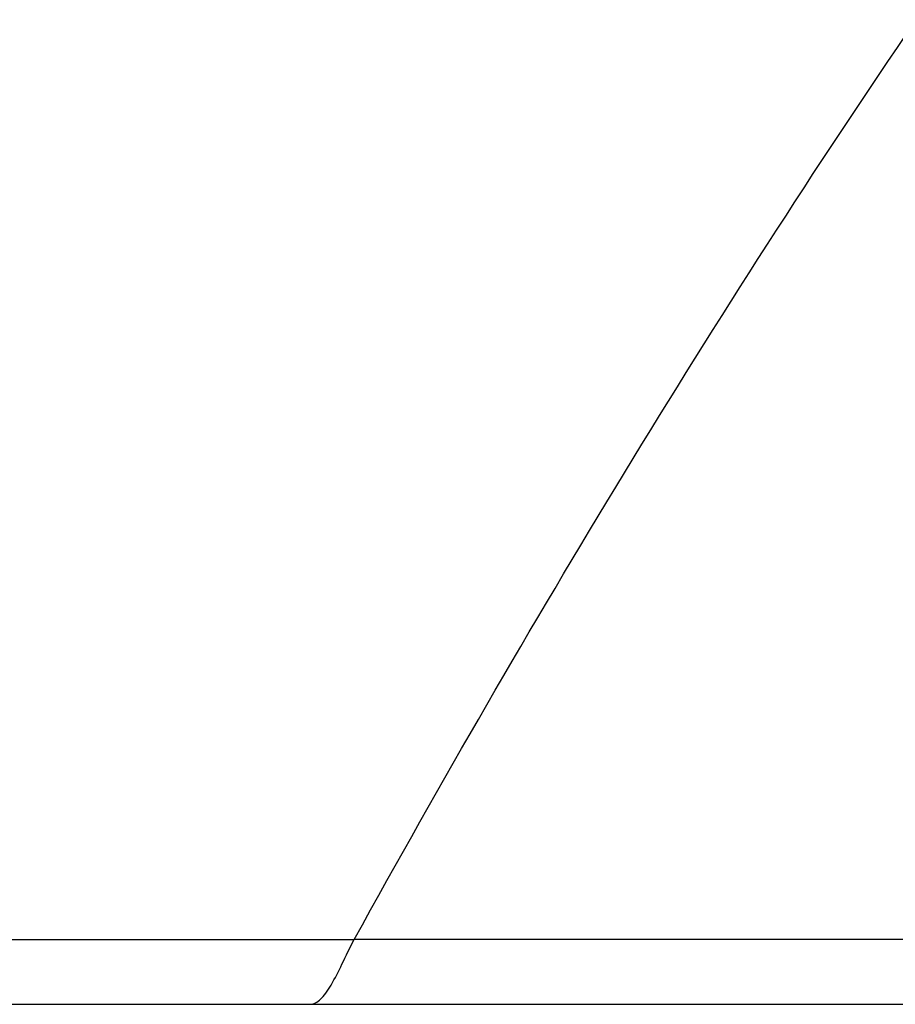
# Model space of a CAD drawing. Header units: millimetres. Extents: x 0 to 420, y -341 to 792.
# Tile 162 of 256: x 155.11 to 159.13, y 154.32 to 158.84. Entities that reach past the tile are written whole.
import ezdxf

# ---------------------------------------------------------------- set-up
doc = ezdxf.new("R2010")
doc.units = ezdxf.units.MM
doc.header["$LTSCALE"] = 23.1
doc.layers.get('0').update_dxf_attribs({"linetype": 'CONTINUOUS'})

msp = doc.modelspace()

# ---------------------------------------------------------------- linework, layer by layer
at = {"color": 7, "linetype": 'Continuous'}
for p, q in [((156.6431, 154.6174), (150.1519, 154.6174)), ((156.6431, 154.6174), (156.6441, 154.6193)), ((176.787, 154.6193), (156.6441, 154.6193)), ((142.1422, 154.3218), (197.0094, 154.3218))]:
    msp.add_line(p, q, dxfattribs=at)
msp.add_open_spline([(156.6441, 154.6193), (157.4416, 156.0608), (158.292, 157.4761), (159.222, 158.8359)], degree=3, dxfattribs=at)
msp.add_open_spline([(156.4414, 154.3218), (156.4591, 154.3218), (156.4877, 154.3396), (156.5157, 154.3739), (156.55, 154.4275), (156.5905, 154.5106), (156.6238, 154.5808), (156.6431, 154.6174)], degree=3, knots=[0, 0, 0, 0, 0.144948, 0.245008, 0.366073, 0.661934, 1, 1, 1, 1], dxfattribs=at)

doc.saveas('drawing.dxf')
